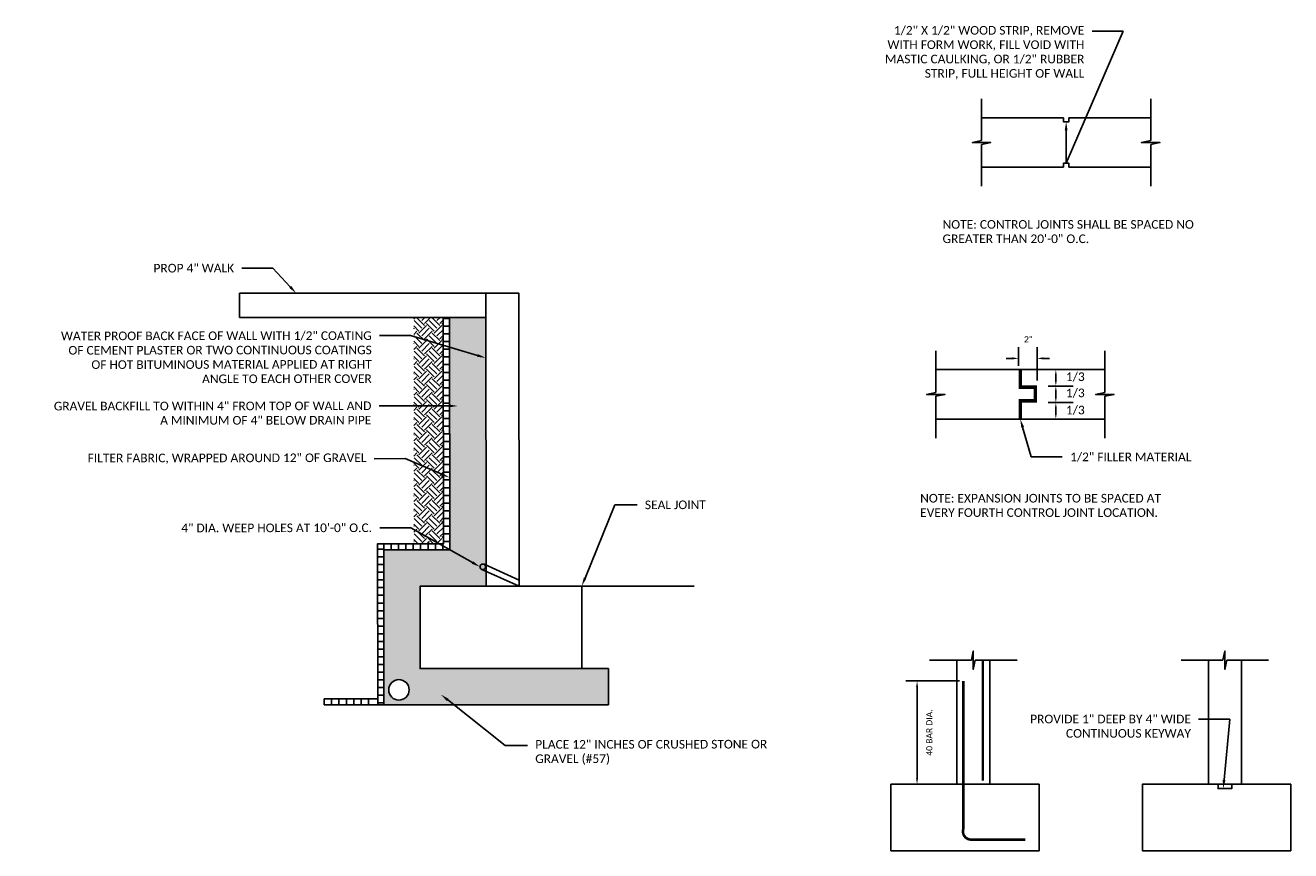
# Model space of a CAD drawing. Header units: feet. Extents: x 2426408 to 2426536, y 203902 to 203941.
# Tile 2 of 5: x 2426419 to 2426439, y 203907 to 203921. Entities that reach past the tile are written whole.
import ezdxf
from ezdxf import colors
from ezdxf.entities.mleader import LeaderData, LeaderLine
from ezdxf.math import Vec2, Vec3

# ---------------------------------------------------------------- set-up
doc = ezdxf.new("R2010")
doc.units = ezdxf.units.FT
doc.header["$MEASUREMENT"] = 0
for name, color, linetype in [('PS_P_Object', 92, 'Continuous'), ('SH_Hatch', 14, 'Continuous'), ('SH_TextM', 7, 'Continuous')]:
    doc.layers.add(name, color=color, linetype=linetype)
doc.styles.get("Standard").update_dxf_attribs({"font": 'calibri.ttf'})
doc.dimstyles.get("Standard").update_dxf_attribs({"dimtxt": 0.18, "dimasz": 0.18, "dimexe": 0.18, "dimexo": 0.0625, "dimgap": 0.09, "dimtad": 0, "dimtih": 1, "dimtoh": 1, "dimdec": 4, "dimzin": 0, "dimdsep": 46, "dimtxsty": 'Standard', "dimcen": 0.09, "dimadec": 0, "dimazin": 0, "dimtfac": 1, "dimtdec": 4, "dimtofl": 0, "dimtmove": 0, "dimatfit": 3, "dimfxl": 1, "dimtolj": 1, "dimtzin": 0, "dimarcsym": 0})
pattern_1 = [(180, (0, 0), (-1e-17, -0.125), [])]

# ---------------------------------------------------------------- blocks, each defined once
blk = doc.blocks.new('*D977')
at = {"layer": 'Defpoints', "color": 0, "transparency": 16777216}
for p in [(2426435.338, 203915.227), (2426435.037, 203915.045), (2426435.338, 203914.802)]:
    blk.add_point(p, dxfattribs=at)
at = {"layer": 'SH_TextM', "color": 0, "lineweight": -2, "transparency": 16777216}
for p, q in [((2426435.037, 203915.107), (2426435.037, 203915.407)), ((2426435.338, 203914.865), (2426435.338, 203915.407)), ((2426434.937, 203915.227), (2426434.837, 203915.227)), ((2426435.438, 203915.227), (2426435.538, 203915.227))]:
    blk.add_line(p, q, dxfattribs=at)
at = {"layer": 'SH_TextM', "color": 0, "transparency": 16777216}
for points in [[(2426434.937, 203915.244), (2426434.937, 203915.21), (2426435.037, 203915.227)], [(2426435.438, 203915.244), (2426435.438, 203915.21), (2426435.338, 203915.227)]]:
    blk.add_solid(points, dxfattribs=at)
at = {"layer": 'SH_TextM', "color": 0, "transparency": 16777216, "insert": (2426435.196, 203915.538), "char_height": 0.1, "attachment_point": 5}
blk.add_mtext('\\A1;2"', dxfattribs=at)
blk = doc.blocks.new('*D978')
at = {"layer": 'Defpoints', "color": 0, "transparency": 16777216}
for p in [(2426434.14, 203909.984), (2426433.387, 203908.303), (2426434.035, 203908.303)]:
    blk.add_point(p, dxfattribs=at)
at = {"layer": 'SH_TextM', "color": 0, "lineweight": -2, "transparency": 16777216}
for p, q in [((2426434.078, 203909.984), (2426433.207, 203909.984)), ((2426433.387, 203909.884), (2426433.387, 203908.403)), ((2426433.972, 203908.303), (2426433.207, 203908.303))]:
    blk.add_line(p, q, dxfattribs=at)
at = {"layer": 'SH_TextM', "color": 0, "transparency": 16777216}
for points in [[(2426433.371, 203909.884), (2426433.404, 203909.884), (2426433.387, 203909.984)], [(2426433.371, 203908.403), (2426433.404, 203908.403), (2426433.387, 203908.303)]]:
    blk.add_solid(points, dxfattribs=at)
at = {"layer": 'SH_TextM', "color": 0, "transparency": 16777216, "insert": (2426433.586, 203909.144), "char_height": 0.1, "attachment_point": 5, "rotation": 90}
blk.add_mtext('\\A1;40 BAR DIA.', dxfattribs=at)

msp = doc.modelspace()

# ---------------------------------------------------------------- hatches: boundary and pattern name
at = {"layer": 'PS_P_Object'}
h = msp.add_hatch(dxfattribs=at)
h.set_pattern_fill('AR-SAND', color=256, scale=0.07)
h.set_pattern_definition([(37.5, (2426405.92913, 203908.864), (-0.00440954, 0.13487766), [0, -0.1064, 0, -0.119, 0, -0.11375]), (7.5, (2426405.92913, 203908.864), (0.1238844, 0.1975502), [0, -0.0574, 0, -0.0959, 0, -0.03675]), (327.5, (2426405.84303, 203908.864), (0.21798993, 0.00039613), [0, -0.035, 0, -0.126, 0, -0.1645]), (317.5, (2426405.84303, 203908.864), (0.2104289, 0.0614373), [0, -0.0175, 0, -0.0826, 0, -0.0945])])
edge = h.paths.add_edge_path(flags=16)
edge.add_arc((2426424.96597, 203909.83779), 0.16629, 0, 360)
h.paths.add_polyline_path([(2426428.37032, 203909.59625), (2426424.72143, 203909.59273), (2426424.71905, 203912.11277), (2426425.79187, 203912.1139), (2426425.78761, 203915.89236), (2426426.37679, 203915.89237), (2426426.38181, 203911.52522), (2426425.30907, 203911.5238), (2426425.3104, 203910.1829), (2426427.72071, 203910.18543), (2426428.36981, 203910.18548)])
h = msp.add_hatch(dxfattribs=at)
h.set_pattern_fill('ANSI31', color=256, angle=135)
h.set_pattern_definition(pattern_1)
h.paths.add_polyline_path([(2426425.78761, 203915.89237), (2426425.68761, 203915.89237), (2426425.68809, 203915.4389), (2426425.78812, 203915.40933)])
h = msp.add_hatch(dxfattribs=at)
h.set_pattern_fill('ANSI31', color=256, angle=135)
h.set_pattern_definition(pattern_1)
h.paths.add_polyline_path([(2426425.78812, 203915.40933), (2426425.68809, 203915.4389), (2426425.68913, 203914.454), (2426425.78913, 203914.45364)])
h = msp.add_hatch(dxfattribs=at)
h.set_pattern_fill('ANSI31', color=256, angle=135)
h.set_pattern_definition(pattern_1)
h.paths.add_polyline_path([(2426425.79187, 203912.11404), (2426424.71905, 203912.11277), (2426424.72143, 203909.59273), (2426424.62142, 203909.5932), (2426424.61894, 203912.21321), (2426425.69176, 203912.21434), (2426425.68913, 203914.454), (2426425.78913, 203914.45364)])
h.paths.add_polyline_path([(2426425.79176, 203912.213), (2426425.69176, 203912.21434), (2426424.71877, 203912.21332), (2426424.71905, 203912.11277), (2426425.79187, 203912.11404)], flags=17)
at = {"layer": 'SH_Hatch'}
h = msp.add_hatch(dxfattribs=at)
h.set_pattern_fill('EARTH', color=256, scale=0.7, angle=45, style=0)
h.set_pattern_definition([(45, (2426405.83081, 203908.864), (0, 0.2474874), [0.175, -0.175]), (45, (2426405.78441, 203908.9104), (0, 0.2474874), [0.175, -0.175]), (45, (2426405.738, 203908.95681), (0, 0.2474874), [0.175, -0.175]), (135, (2426405.738, 203908.98775), (-0.2474874, 2e-17), [0.175, -0.175]), (135, (2426405.78441, 203909.03415), (-0.2474874, 2e-17), [0.175, -0.175]), (135, (2426405.83081, 203909.08056), (-0.2474874, 2e-17), [0.175, -0.175])])
h.paths.add_polyline_path([(2426425.21023, 203912.21383), (2426425.20566, 203915.89209), (2426425.68928, 203915.89265), (2426425.68928, 203915.89175), (2426425.69344, 203912.21434)])

# ---------------------------------------------------------------- linework, layer by layer
at = {"layer": 'PS_P_Object'}
msp.add_line((2426428.36981, 203910.18548), (2426427.72071, 203910.18548), dxfattribs=at)
for points in [[(2426434.43654, 203919.4465), (2426434.43654, 203918.76749)], [(2426437.18472, 203919.4465), (2426437.18472, 203918.76749)], [(2426434.43654, 203919.13907), (2426435.76633, 203919.13907)], [(2426435.85493, 203919.13907), (2426435.85493, 203919.0741), (2426435.76633, 203919.0741), (2426435.76633, 203919.13907)], [(2426435.85493, 203919.13907), (2426437.18472, 203919.13907)], [(2426434.43654, 203918.76749), (2426434.28688, 203918.73645), (2426434.43654, 203918.73645)], [(2426434.43654, 203918.70541), (2426434.58621, 203918.73645), (2426434.43654, 203918.73645)], [(2426434.43654, 203918.70541), (2426434.43654, 203918.02641)], [(2426437.18472, 203918.76749), (2426437.03505, 203918.73645), (2426437.18472, 203918.73645)], [(2426437.18472, 203918.70541), (2426437.33438, 203918.73645), (2426437.18472, 203918.73645)], [(2426437.18472, 203918.70541), (2426437.18472, 203918.02641)], [(2426435.76633, 203918.33384), (2426434.43654, 203918.33384)], [(2426435.85493, 203918.33384), (2426435.85493, 203918.39881), (2426435.76633, 203918.39881), (2426435.76633, 203918.33384)], [(2426437.18472, 203918.33384), (2426435.85493, 203918.33384)], [(2426426.3768, 203916.28686), (2426423.4255, 203916.28531)], [(2426426.2768, 203916.28686), (2426426.2768, 203916.28681)], [(2426425.68761, 203915.89237), (2426425.69176, 203912.21434), (2426424.61894, 203912.21321), (2426424.62142, 203909.5932), (2426424.72143, 203909.59273)], [(2426425.7872, 203915.89237), (2426425.79187, 203912.1139), (2426424.71905, 203912.11277), (2426424.72143, 203909.59273), (2426428.37032, 203909.59657)], [(2426433.69089, 203915.35196), (2426433.69089, 203914.67296)], [(2426436.43907, 203915.35196), (2426436.43907, 203914.67296)], [(2426433.69089, 203915.04453), (2426435.02068, 203915.04453)], [(2426435.02068, 203915.04453), (2426436.43907, 203915.04453)], [(2426433.69089, 203914.67296), (2426433.54123, 203914.64192), (2426433.69089, 203914.64192)], [(2426433.69089, 203914.61087), (2426433.84056, 203914.64192), (2426433.69089, 203914.64192)], [(2426433.69089, 203914.61087), (2426433.69089, 203913.93187)], [(2426436.43907, 203914.67296), (2426436.2894, 203914.64192), (2426436.43907, 203914.64192)], [(2426436.43907, 203914.61087), (2426436.58873, 203914.64192), (2426436.43907, 203914.64192)], [(2426436.43907, 203914.61087), (2426436.43907, 203913.93187)], [(2426435.02068, 203914.2393), (2426433.69089, 203914.2393)], [(2426436.43907, 203914.2393), (2426435.02068, 203914.2393)], [(2426424.71905, 203912.11366), (2426424.71905, 203912.21366)], [(2426424.83877, 203912.11378), (2426424.83877, 203912.21378)], [(2426424.95877, 203912.11378), (2426424.95877, 203912.21378)], [(2426425.07877, 203912.11378), (2426425.07877, 203912.21378)], [(2426425.19877, 203912.11378), (2426425.19877, 203912.21378)], [(2426425.31877, 203912.11378), (2426425.31877, 203912.21378)], [(2426425.43877, 203912.11378), (2426425.43877, 203912.21378)], [(2426425.55877, 203912.11378), (2426425.55877, 203912.21378)], [(2426425.67877, 203912.11378), (2426425.67877, 203912.21378)], [(2426425.69187, 203912.1139), (2426425.79187, 203912.1139)], [(2426424.71905, 203911.85153), (2426424.71905, 203911.95153)], [(2426426.35022, 203911.87922), (2426426.9188, 203911.62266)], [(2426426.31264, 203911.79553), (2426426.9189, 203911.52467)], [(2426427.71934, 203911.52562), (2426429.76219, 203911.52562)], [(2426434.27059, 203910.31906), (2426434.30164, 203910.46873), (2426434.30164, 203910.31906)], [(2426438.35859, 203910.31906), (2426438.38963, 203910.46873), (2426438.38963, 203910.31906)], [(2426434.27059, 203910.31906), (2426433.59159, 203910.31906)], [(2426434.57132, 203910.31906), (2426434.57132, 203908.30292), (2426434.0345, 203908.30292), (2426434.0345, 203910.31906)], [(2426434.33268, 203910.31906), (2426434.30164, 203910.1694), (2426434.30164, 203910.31906)], [(2426435.01168, 203910.31906), (2426434.33268, 203910.31906)], [(2426438.35859, 203910.31906), (2426437.67959, 203910.31906)], [(2426438.65931, 203910.31906), (2426438.65931, 203908.30292), (2426438.12249, 203908.30292), (2426438.12249, 203910.31906)], [(2426438.42067, 203910.31906), (2426438.38963, 203910.1694), (2426438.38963, 203910.31906)], [(2426439.09968, 203910.31906), (2426438.42067, 203910.31906)], [(2426428.36981, 203910.18548), (2426428.36981, 203910.08585), (2426428.37032, 203909.59625)], [(2426424.62132, 203909.6932), (2426423.75144, 203909.69228)], [(2426423.75155, 203909.59228), (2426423.75144, 203909.69228)], [(2426423.87155, 203909.59241), (2426423.87144, 203909.69241)], [(2426423.99155, 203909.59254), (2426423.99144, 203909.69253)], [(2426424.11155, 203909.59266), (2426424.11144, 203909.69266)], [(2426424.23155, 203909.59279), (2426424.23144, 203909.69279)], [(2426424.35155, 203909.59291), (2426424.35144, 203909.69291)], [(2426424.47155, 203909.59304), (2426424.47144, 203909.69304)], [(2426424.62142, 203909.5932), (2426423.75155, 203909.59228)]]:
    msp.add_lwpolyline(points, dxfattribs=at)
for points in [[(2426426.91876, 203911.52481), (2426426.38195, 203911.52424), (2426426.3768, 203916.28686), (2426426.91362, 203916.28742)], [(2426427.9377, 203911.52522), (2426425.30907, 203911.5238), (2426425.3104, 203910.18295), (2426427.93907, 203910.18548)], [(2426435.37199, 203908.30292), (2426432.96168, 203908.30292), (2426432.96168, 203907.22332), (2426435.37199, 203907.22332)], [(2426439.45998, 203908.30292), (2426437.04968, 203908.30292), (2426437.04968, 203907.22332), (2426439.45998, 203907.22332)], [(2426438.50313, 203908.30292), (2426438.27868, 203908.30292), (2426438.27868, 203908.23424), (2426438.50313, 203908.23424)]]:
    msp.add_lwpolyline(points, close=True, dxfattribs=at)
for points, const_width in [([(2426435.06498, 203915.04453), (2426435.06498, 203914.75906), (2426435.3082, 203914.75906), (2426435.3082, 203914.5367), (2426435.06498, 203914.5367), (2426435.06498, 203914.2393)], 0.056), ([(2426434.45645, 203908.36054), (2426434.45645, 203910.31906)], 0.042)]:
    msp.add_lwpolyline(points, dxfattribs=dict(at, const_width=const_width))
at = {"layer": 'PS_P_Object', "const_width": 0.042}
msp.add_lwpolyline([(2426435.14677, 203907.40342), (2426434.26606, 203907.40342, -0.5128437), (2426434.14024, 203907.57852), (2426434.14024, 203909.98431)], format="xyb", dxfattribs=at)
at = {"layer": 'PS_P_Object'}
msp.add_circle((2426426.32972, 203911.83814), 0.04591, dxfattribs=at)
at = {"layer": 'SH_TextM'}
for p, q in [((2426435.51884, 203915.04453), (2426435.9232, 203915.04453)), ((2426435.64274, 203914.85403), (2426435.64274, 203914.96662)), ((2426435.51884, 203914.77612), (2426435.9232, 203914.77612)), ((2426435.51884, 203914.77612), (2426435.9232, 203914.77612)), ((2426435.64274, 203914.58562), (2426435.64274, 203914.69821)), ((2426435.51884, 203914.50771), (2426435.9232, 203914.50771)), ((2426435.51884, 203914.50771), (2426435.9232, 203914.50771)), ((2426435.64274, 203914.31721), (2426435.64274, 203914.4298)), ((2426435.51884, 203914.2393), (2426435.9232, 203914.2393))]:
    msp.add_line(p, q, dxfattribs=at)
for points in [[(2426422.37679, 203915.89237), (2426422.37679, 203916.28686)], [(2426426.3768, 203916.28686), (2426422.3768, 203916.28686)], [(2426426.37679, 203915.89237), (2426422.37679, 203915.89237)]]:
    msp.add_lwpolyline(points, dxfattribs=at)
msp.add_circle((2426424.96597, 203909.83779, 99.23681), 0.16629, dxfattribs=at)
for points in [[(2426435.62975, 203914.96662), (2426435.65572, 203914.96662), (2426435.64274, 203915.04453)], [(2426435.62975, 203914.85403), (2426435.65572, 203914.85403), (2426435.64274, 203914.77612)], [(2426435.62975, 203914.69821), (2426435.65572, 203914.69821), (2426435.64274, 203914.77612)], [(2426435.62975, 203914.58562), (2426435.65572, 203914.58562), (2426435.64274, 203914.50771)], [(2426435.62975, 203914.4298), (2426435.65572, 203914.4298), (2426435.64274, 203914.50771)], [(2426435.62975, 203914.31721), (2426435.65572, 203914.31721), (2426435.64274, 203914.2393)]]:
    msp.add_solid(points, dxfattribs=at)

# ---------------------------------------------------------------- texts
at = {"layer": 'SH_TextM', "char_height": 0.14, "attachment_point": 1}
for s, width, insert in [('NOTE: CONTROL JOINTS SHALL BE SPACED NO GREATER THAN 20\'-0" O.C.', 4.1904664, (2426433.80175, 203917.47479)), ('NOTE: EXPANSION JOINTS TO BE SPACED AT EVERY FOURTH CONTROL JOINT LOCATION.', 4.3757701, (2426433.43778, 203913.02402))]:
    msp.add_mtext_dynamic_manual_height_columns(s, width=width, gutter_width=1.4, heights=[0], dxfattribs=dict(at, insert=insert))
at = {"layer": 'SH_TextM', "char_height": 0.14, "attachment_point": 5}
for insert in [(2426435.95944, 203914.92451), (2426435.95944, 203914.66132), (2426435.95944, 203914.38227)]:
    msp.add_mtext('\\A1;1/3', dxfattribs=dict(at, insert=insert))

# ---------------------------------------------------------------- dimensions: what is measured, and where the dimension line sits
at = {"layer": 'SH_TextM'}
dim = msp.add_linear_dim(base=(2426435.3376, 203915.22704), p1=(2426435.03716, 203915.04453), p2=(2426435.3376, 203914.80223), text='2"', dimstyle='Standard', override={"dimtxt": 0.1, "dimasz": 0.1, "dimtmove": 2}, dxfattribs=at)
dim.commit()
dim.dimension.update_dxf_attribs({"geometry": '*D977', "text_midpoint": (2426435.19552, 203915.53795), "dimtype": 160})
dim = msp.add_linear_dim(base=(2426433.38722, 203908.30292), p1=(2426434.14024, 203909.98431), p2=(2426434.0345, 203908.30292), angle=90, text='40 BAR DIA.', dimstyle='Standard', override={"dimtxt": 0.1, "dimasz": 0.1, "dimtmove": 2}, dxfattribs=at)
dim.commit()
dim.dimension.update_dxf_attribs({"geometry": '*D978', "text_midpoint": (2426433.5862, 203909.14362), "dimtype": 160, "text_rotation": 90})

# ---------------------------------------------------------------- leaders
ml = msp.add_multileader_mtext('Standard', dxfattribs=at)
ml.set_content('\\A1;1/2" X 1/2" WOOD STRIP, REMOVE WITH FORM WORK, FILL VOID WITH MASTIC CAULKING, OR 1/2" RUBBER STRIP, FULL HEIGHT OF WALL', color=256)
ml.set_leader_properties()
ml.build(insert=Vec2(0, 0))
ml.multileader.update_dxf_attribs({"dogleg_length": 0.36, "arrow_head_size": 0.14})
ctx = ml.context
ctx.base_point, ctx.char_height, ctx.arrow_head_size, ctx.landing_gap_size, ctx.plane_origin = Vec3(2426432.732, 203920.54472), 0.14, 0.14, 0.126, Vec3(2426435.96181, 203919.76503)
ctx.text_align_type = 2
notes = []
notes.append((ctx, [(1, (1, 1, 0), (2426436.73653, 203920.54472), (-1, 0), 0.504, [(1, [(2426435.81063, 203919.0741), (2426435.81063, 203918.39881)], 0, [])])]))
ctx.mtext.insert, ctx.mtext.width, ctx.mtext.alignment, ctx.mtext.flow_direction = Vec3(2426436.10653, 203920.63033), 3.4460372, 3, 5
ml = msp.add_multileader_mtext('Standard', dxfattribs=at)
ml.set_content('\\A1;PROP 4" WALK', color=256)
ml.set_leader_properties()
ml.build(insert=Vec2(0, 0))
ml.multileader.update_dxf_attribs({"dogleg_length": 0.36, "arrow_head_size": 0.14})
ctx = ml.context
ctx.base_point, ctx.char_height, ctx.arrow_head_size, ctx.landing_gap_size, ctx.plane_origin, ctx.plane_x_axis, ctx.plane_y_axis = Vec3(2426420.86032, 203916.69224), 0.14, 0.14, 0.126, Vec3(2426422.88653, 203917.04789), Vec3(0.99999945, 0.00105229), Vec3(-0.00105229, 0.99999945)
ctx.text_align_type = 2
notes.append((ctx, [(0, (1, 1, 0), (2426422.91735, 203916.6944), (-0.99999945, -0.00105229), 0.504, [(0, [(2426423.29418, 203916.28686)], 0, [])])]))
ctx.mtext.insert, ctx.mtext.text_direction, ctx.mtext.rotation, ctx.mtext.width, ctx.mtext.alignment, ctx.mtext.flow_direction = Vec3(2426422.28727, 203916.76476), Vec3(0.99999945, 0.00105229), 0.00105229, 5.0466269, 3, 5
ml = msp.add_multileader_mtext('Standard', dxfattribs=at)
ml.set_content('\\A1;WATER PROOF BACK FACE OF WALL WITH 1/2" COATING OF CEMENT PLASTER OR TWO CONTINUOUS COATINGS OF HOT BITUMINOUS MATERIAL APPLIED AT RIGHT ANGLE TO EACH OTHER COVER', color=256)
ml.set_leader_properties()
ml.build(insert=Vec2(0, 0))
ml.multileader.update_dxf_attribs({"dogleg_length": 0.36, "arrow_head_size": 0.14})
ctx = ml.context
ctx.base_point, ctx.char_height, ctx.arrow_head_size, ctx.landing_gap_size, ctx.plane_origin, ctx.plane_x_axis, ctx.plane_y_axis = Vec3(2426419.42607, 203915.59082), 0.14, 0.14, 0.126, Vec3(2426422.58008, 203915.84609), Vec3(0.99999945, 0.00105229), Vec3(-0.00105229, 0.99999945)
ctx.text_align_type = 2
notes.append((ctx, [(0, (1, 1, 0), (2426425.15379, 203915.59685), (-0.99999945, -0.00105229), 0.504, [(0, [(2426426.37791, 203915.23497)], 0, [])])]))
ctx.mtext.insert, ctx.mtext.text_direction, ctx.mtext.rotation, ctx.mtext.width, ctx.mtext.alignment, ctx.mtext.flow_direction = Vec3(2426424.52371, 203915.66721), Vec3(0.99999945, 0.00105229), 0.00105229, 5.0466269, 3, 5
ml = msp.add_multileader_mtext('Standard', dxfattribs=at)
ml.set_content('GRAVEL BACKFILL TO WITHIN 4" FROM TOP OF WALL AND A MINIMUM OF 4" BELOW DRAIN PIPE', color=256)
ml.set_leader_properties()
ml.build(insert=Vec2(0, 0))
ml.multileader.update_dxf_attribs({"dogleg_length": 0.36, "arrow_head_size": 0.14})
ctx = ml.context
ctx.base_point, ctx.char_height, ctx.arrow_head_size, ctx.landing_gap_size, ctx.plane_origin, ctx.plane_x_axis, ctx.plane_y_axis = Vec3(2426419.19526, 203914.44967), 0.14, 0.14, 0.126, Vec3(2426422.12356, 203915.06428), Vec3(0.99999945, 0.00105229), Vec3(-0.00105229, 0.99999945)
ctx.text_align_type = 2
notes.append((ctx, [(0, (1, 1, 0), (2426425.14817, 203914.45594), (-0.99999945, -0.00105229), 0.504, [(0, [(2426425.92139, 203914.45317)], 0, [])])]))
ctx.mtext.insert, ctx.mtext.text_direction, ctx.mtext.rotation, ctx.mtext.width, ctx.mtext.alignment, ctx.mtext.flow_direction = Vec3(2426424.51809, 203914.5263), Vec3(0.99999945, 0.00105229), 0.00105229, 5.2076588, 3, 5
ml = msp.add_multileader_mtext('Standard', dxfattribs=at)
ml.set_content('\\A1;1/2" FILLER MATERIAL', color=256)
ml.set_leader_properties()
ml.build(insert=Vec2(0, 0))
ml.multileader.update_dxf_attribs({"dogleg_length": 0.36, "arrow_head_size": 0.14})
ctx = ml.context
ctx.base_point, ctx.char_height, ctx.arrow_head_size, ctx.landing_gap_size, ctx.plane_origin = Vec3(2426435.74836, 203913.62427), 0.14, 0.14, 0.126, Vec3(2426438.72652, 203913.46424)
notes.append((ctx, [(0, (1, 1, 0), (2426435.24436, 203913.62427), (1, 0), 0.504, [(0, [(2426435.06403, 203914.24289)], 0, [])])]))
ctx.mtext.insert, ctx.mtext.flow_direction = Vec3(2426435.87436, 203913.69547), 5
ml = msp.add_multileader_mtext('Standard', dxfattribs=at)
ml.set_content('FILTER FABRIC, WRAPPED AROUND 12" OF GRAVEL', color=256)
ml.set_leader_properties()
ml.build(insert=Vec2(0, 0))
ml.multileader.update_dxf_attribs({"dogleg_length": 0.36, "arrow_head_size": 0.14})
ctx = ml.context
ctx.base_point, ctx.char_height, ctx.arrow_head_size, ctx.landing_gap_size, ctx.plane_origin, ctx.plane_x_axis, ctx.plane_y_axis = Vec3(2426419.75313, 203913.59126), 0.14, 0.14, 0.126, Vec3(2426422.25161, 203913.61126), Vec3(0.99999945, 0.00105229), Vec3(-0.00105229, 0.99999945)
ctx.text_align_type = 2
notes.append((ctx, [(0, (1, 1, 0), (2426425.06849, 203913.59685), (-0.99999945, -0.00105229), 0.504, [(0, [(2426425.79034, 203913.28892)], 0, [])])]))
ctx.mtext.insert, ctx.mtext.text_direction, ctx.mtext.rotation, ctx.mtext.alignment, ctx.mtext.flow_direction = Vec3(2426424.4384, 203913.6818), Vec3(0.99999945, 0.00105229), 0.00105229, 3, 5
ml = msp.add_multileader_mtext('Standard', dxfattribs=at)
ml.set_content('SEAL JOINT', color=256)
ml.set_leader_properties()
ml.build(insert=Vec2(0, 0))
ml.multileader.update_dxf_attribs({"dogleg_length": 0.36, "arrow_head_size": 0.14})
ctx = ml.context
ctx.base_point, ctx.char_height, ctx.arrow_head_size, ctx.landing_gap_size, ctx.plane_origin, ctx.plane_x_axis, ctx.plane_y_axis = Vec3(2426428.83751, 203912.84483), 0.14, 0.14, 0.126, Vec3(2426426.99088, 203912.78001), Vec3(0.99999945, 0.00105229), Vec3(-0.00105229, 0.99999945)
notes.append((ctx, [(1, (1, 1, 0), (2426428.47751, 203912.84445), (0.99999945, 0.00105229), 0.36, [(0, [(2426427.9377, 203911.52522)], 0, [])])]))
ctx.mtext.insert, ctx.mtext.text_direction, ctx.mtext.rotation, ctx.mtext.width, ctx.mtext.flow_direction = Vec3(2426428.96344, 203912.91598), Vec3(0.99999945, 0.00105229), 0.00105229, 4.1180641, 5
ml = msp.add_multileader_mtext('Standard', dxfattribs=at)
ml.set_content('4" DIA. WEEP HOLES AT 10\'-0" O.C.', color=256)
ml.set_leader_properties()
ml.build(insert=Vec2(0, 0))
ml.multileader.update_dxf_attribs({"dogleg_length": 0.36, "arrow_head_size": 0.14})
ctx = ml.context
ctx.base_point, ctx.char_height, ctx.arrow_head_size, ctx.landing_gap_size, ctx.plane_origin, ctx.plane_x_axis, ctx.plane_y_axis = Vec3(2426421.28956, 203912.46898), 0.14, 0.14, 0.126, Vec3(2426422.47384, 203913.23266), Vec3(0.99999945, 0.00105229), Vec3(-0.00105229, 0.99999945)
ctx.text_align_type = 2
notes.append((ctx, [(0, (1, 1, 0), (2426425.15883, 203912.47305), (-0.99999945, -0.00105229), 0.504, [(0, [(2426426.28382, 203911.83814)], 0, [])])]))
ctx.mtext.insert, ctx.mtext.text_direction, ctx.mtext.rotation, ctx.mtext.width, ctx.mtext.alignment, ctx.mtext.flow_direction = Vec3(2426424.52876, 203912.54341), Vec3(0.99999945, 0.00105229), 0.00105229, 5.3342, 3, 5
ml = msp.add_multileader_mtext('Standard', dxfattribs=at)
ml.set_content('PLACE 12" INCHES OF CRUSHED STONE OR GRAVEL (#57)', color=256)
ml.set_leader_properties()
ml.build(insert=Vec2(0, 0))
ml.multileader.update_dxf_attribs({"dogleg_length": 0.36, "arrow_head_size": 0.14})
ctx = ml.context
ctx.base_point, ctx.char_height, ctx.arrow_head_size, ctx.landing_gap_size, ctx.plane_origin, ctx.plane_x_axis, ctx.plane_y_axis = Vec3(2426427.05528, 203908.93293), 0.14, 0.14, 0.126, Vec3(2426421.73278, 203909.76624), Vec3(0.99999945, 0.00105229), Vec3(-0.00105229, 0.99999945)
notes.append((ctx, [(1, (1, 1, 0), (2426426.69528, 203908.93255), (0.99999945, 0.00105229), 0.36, [(0, [(2426425.64909, 203909.76098)], 0, [])])]))
ctx.mtext.insert, ctx.mtext.text_direction, ctx.mtext.rotation, ctx.mtext.width, ctx.mtext.flow_direction = Vec3(2426427.18119, 203909.02164), Vec3(0.99999945, 0.00105229), 0.00105229, 4.1180641, 5
ml = msp.add_multileader_mtext('Standard', dxfattribs=at)
ml.set_content('\\A1;PROVIDE 1" DEEP BY 4" WIDE\\PCONTINUOUS KEYWAY', color=256)
ml.set_leader_properties()
ml.build(insert=Vec2(0, 0))
ml.multileader.update_dxf_attribs({"dogleg_length": 0.36, "arrow_head_size": 0.14})
ctx = ml.context
ctx.base_point, ctx.char_height, ctx.arrow_head_size, ctx.landing_gap_size, ctx.plane_origin = Vec3(2426435.10116, 203909.36302), 0.14, 0.14, 0.126, Vec3(2426434.26143, 203908.56238)
ctx.text_align_type = 2
notes.append((ctx, [(0, (1, 1, 0), (2426438.46816, 203909.36302), (-1, 0), 0.504, [(0, [(2426438.36417, 203908.23424)], 0, [])])]))
ctx.mtext.insert, ctx.mtext.alignment, ctx.mtext.flow_direction = Vec3(2426437.83816, 203909.43404), 3, 5
for ctx, leaders in notes:
    for number, flags, end, landing, length, lines in leaders:
        leader = LeaderData()
        leader.index, (leader.has_last_leader_line, leader.has_dogleg_vector, leader.attachment_direction) = number, flags
        leader.last_leader_point, leader.dogleg_vector, leader.dogleg_length = Vec3(end), Vec3(landing), length
        for number, points, colour, breaks in lines:
            line = LeaderLine()
            line.index, line.vertices, line.color, line.breaks = number, Vec3.list(points), colors.encode_raw_color(colour), breaks
            leader.lines.append(line)
        ctx.leaders.append(leader)

doc.saveas('drawing.dxf')
